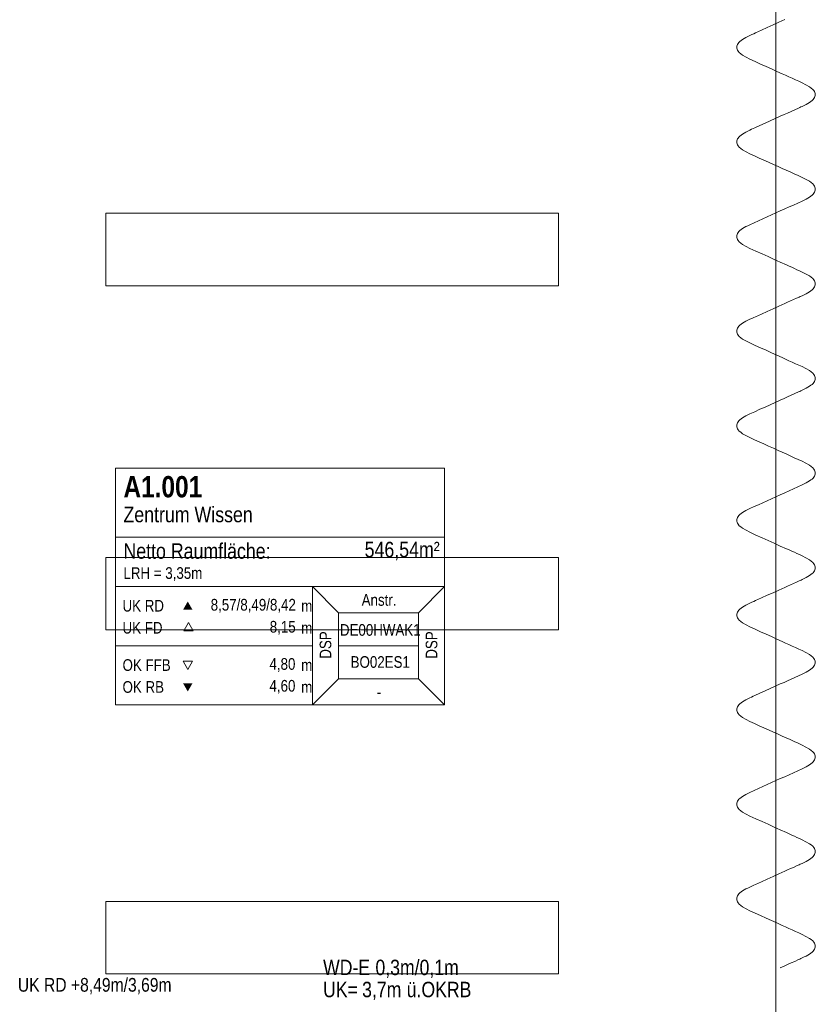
# Model space of a CAD drawing. Extents: x -620 to 300, y 62 to 1107.
# Tile 70 of 109: x -374 to -286, y 607 to 715. Entities that reach past the tile are written whole.
import ezdxf
from ezdxf.lldxf.tags import DXFTag

# ---------------------------------------------------------------- set-up
doc = ezdxf.new("R2010")
doc.units = 0
doc.layers.get('0').update_dxf_attribs({"lineweight": 35})
for name, color, linetype, lineweight, true_color in [('00_Beschriftung UZ', 3, 'Continuous', 13, 0x00ff00), ('30 -34 Innenwände- 11 Durchbruch', 4, 'Continuous', 9, 0x00ffff), ('60- 61 allgemeine Ausstattung- 1 Möbel', 7, 'Continuous', 9, 0x00cccc), ('70 -75 Raumstempel- 1 Raumstempel', 1, 'Continuous', 50, 0xff0000)]:
    doc.layers.add(name, color=color, linetype=linetype, lineweight=lineweight, true_color=true_color)
doc.layers.add('70 -71 Achsen- 1 Gebäudeachsen', color=7, linetype='STRICHPUNKT2-A06G9G5P8I', lineweight=18)
doc.styles.get("Standard").update_dxf_attribs({"font": 'ARIALN.TTF'})
tags = doc.linetypes.add('STRICHPUNKT2-A06G9G5P8I', pattern=[12.7, 6.35, -3.175, 0, -3.175]).pattern_tags.tags
tags[10:11] = [DXFTag(74, 4), DXFTag(75, 0), DXFTag(340, '0'), DXFTag(46, 0.0), DXFTag(50, 0.0), DXFTag(44, 0.0), DXFTag(45, 0.0)]
tags[8:9] = [DXFTag(74, 4), DXFTag(75, 0), DXFTag(340, '0'), DXFTag(46, 0.0), DXFTag(50, 0.0), DXFTag(44, 0.0), DXFTag(45, 0.0)]
tags[6:7] = [DXFTag(74, 4), DXFTag(75, 0), DXFTag(340, '0'), DXFTag(46, 0.0), DXFTag(50, 0.0), DXFTag(44, 0.0), DXFTag(45, 0.0)]
tags[4:5] = [DXFTag(74, 4), DXFTag(75, 0), DXFTag(340, '0'), DXFTag(46, 0.0), DXFTag(50, 0.0), DXFTag(44, 0.0), DXFTag(45, 0.0)]

# ---------------------------------------------------------------- blocks, each defined once
blk = doc.blocks.new('Referenz-A06G9G5R8I')
at = {"layer": '60- 61 allgemeine Ausstattung- 1 Möbel', "color": 0, "linetype": 'Continuous', "ltscale": 0.13}
for p, q in [((-292.09, 714.14), (-291.44, 714.44)), ((-291.44, 714.44), (-290.8, 714.73)), ((-290.8, 714.73), (-290.16, 715.02)), ((-290.16, 715.02), (-289.51, 715.31)), ((-294, 713.24), (-293.81, 713.35)), ((-293.81, 713.35), (-293.6, 713.46)), ((-293.6, 713.46), (-293.37, 713.56)), ((-293.37, 713.56), (-293.16, 713.66)), ((-293.16, 713.66), (-292.94, 713.76)), ((-292.94, 713.76), (-292.73, 713.85)), ((-292.73, 713.85), (-292.09, 714.14)), ((-294.82, 712.26), (-294.81, 712.37)), ((-294.81, 712.15), (-294.82, 712.26)), ((-294.81, 712.37), (-294.78, 712.48)), ((-294.78, 712.48), (-294.73, 712.58)), ((-294.73, 712.58), (-294.66, 712.69)), ((-294.66, 712.69), (-294.57, 712.8)), ((-294.57, 712.8), (-294.46, 712.91)), ((-294.46, 712.91), (-294.33, 713.02)), ((-294.33, 713.02), (-294.17, 713.13)), ((-294.17, 713.13), (-294, 713.24)), ((-294.78, 712.04), (-294.81, 712.15)), ((-294.73, 711.93), (-294.78, 712.04)), ((-294.66, 711.82), (-294.73, 711.93)), ((-294.53, 711.68), (-294.66, 711.82)), ((-294.37, 711.53), (-294.53, 711.68)), ((-294.17, 711.39), (-294.37, 711.53)), ((-293.37, 710.95), (-294.17, 711.39)), ((-292.77, 710.68), (-293.37, 710.95)), ((-292.18, 710.41), (-292.77, 710.68)), ((-291.58, 710.14), (-292.18, 710.41)), ((-290.98, 709.87), (-291.58, 710.14)), ((-290.38, 709.6), (-290.98, 709.87)), ((-289.78, 709.33), (-290.38, 709.6)), ((-289.78, 709.33), (-289.42, 709.17)), ((-289.42, 709.17), (-289.05, 709)), ((-289.05, 709), (-288.68, 708.84)), ((-288.68, 708.84), (-288.32, 708.67)), ((-288.32, 708.67), (-287.95, 708.51)), ((-287.95, 708.51), (-287.59, 708.34)), ((-287.59, 708.34), (-286.78, 707.9)), ((-286.78, 707.9), (-286.59, 707.76)), ((-286.59, 707.76), (-286.42, 707.61)), ((-286.42, 707.61), (-286.3, 707.47)), ((-286.3, 707.47), (-286.23, 707.36)), ((-286.23, 707.36), (-286.18, 707.25)), ((-286.18, 706.82), (-286.23, 706.71)), ((-286.18, 707.25), (-286.15, 707.14)), ((-286.15, 706.93), (-286.18, 706.82)), ((-286.15, 707.14), (-286.14, 707.03)), ((-286.14, 707.03), (-286.15, 706.93)), ((-287.72, 705.67), (-287.85, 705.61)), ((-287.59, 705.73), (-287.72, 705.67)), ((-287.35, 705.84), (-287.59, 705.73)), ((-287.14, 705.95), (-287.35, 705.84)), ((-286.95, 706.05), (-287.14, 705.95)), ((-286.78, 706.16), (-286.95, 706.05)), ((-286.63, 706.27), (-286.78, 706.16)), ((-286.5, 706.38), (-286.63, 706.27)), ((-286.39, 706.49), (-286.5, 706.38)), ((-286.3, 706.6), (-286.39, 706.49)), ((-286.23, 706.71), (-286.3, 706.6)), ((-290.56, 704.39), (-290, 704.64)), ((-289.59, 704.82), (-290, 704.64)), ((-289.19, 705), (-289.59, 704.82)), ((-288.79, 705.18), (-289.19, 705)), ((-288.39, 705.36), (-288.79, 705.18)), ((-287.99, 705.55), (-288.39, 705.36)), ((-287.85, 705.61), (-287.99, 705.55)), ((-292.81, 703.37), (-292.25, 703.62)), ((-292.25, 703.62), (-291.68, 703.88)), ((-291.68, 703.88), (-291.12, 704.13)), ((-291.12, 704.13), (-290.56, 704.39)), ((-294.57, 702.35), (-294.46, 702.46)), ((-294.46, 702.46), (-294.33, 702.57)), ((-294.33, 702.57), (-294.17, 702.68)), ((-294.17, 702.68), (-294, 702.79)), ((-294, 702.79), (-293.81, 702.9)), ((-293.81, 702.9), (-293.6, 703.01)), ((-293.6, 703.01), (-293.37, 703.12)), ((-293.37, 703.12), (-293.18, 703.2)), ((-293.18, 703.2), (-293, 703.28)), ((-293, 703.28), (-292.81, 703.37)), ((-294.82, 701.81), (-294.81, 701.92)), ((-294.81, 701.7), (-294.82, 701.81)), ((-294.81, 701.92), (-294.78, 702.03)), ((-294.78, 701.59), (-294.81, 701.7)), ((-294.78, 702.03), (-294.73, 702.14)), ((-294.73, 701.48), (-294.78, 701.59)), ((-294.73, 702.14), (-294.66, 702.24)), ((-294.66, 701.37), (-294.73, 701.48)), ((-294.66, 702.24), (-294.57, 702.35)), ((-294.53, 701.23), (-294.66, 701.37)), ((-294.37, 701.08), (-294.53, 701.23)), ((-294.17, 700.94), (-294.37, 701.08)), ((-293.37, 700.5), (-294.17, 700.94)), ((-292.85, 700.27), (-293.37, 700.5)), ((-292.33, 700.03), (-292.85, 700.27)), ((-291.81, 699.8), (-292.33, 700.03)), ((-291.29, 699.56), (-291.81, 699.8)), ((-290.77, 699.33), (-291.29, 699.56)), ((-290.25, 699.09), (-290.77, 699.33)), ((-290.25, 699.09), (-289.8, 698.89)), ((-289.8, 698.89), (-289.36, 698.69)), ((-289.36, 698.69), (-288.92, 698.49)), ((-288.92, 698.49), (-288.47, 698.29)), ((-288.47, 698.29), (-288.03, 698.09)), ((-288.03, 698.09), (-287.59, 697.89)), ((-287.59, 697.89), (-286.78, 697.46)), ((-286.78, 697.46), (-286.59, 697.31)), ((-286.59, 697.31), (-286.42, 697.17)), ((-286.42, 697.17), (-286.3, 697.02)), ((-286.3, 697.02), (-286.23, 696.91)), ((-286.5, 695.93), (-286.63, 695.82)), ((-286.39, 696.04), (-286.5, 695.93)), ((-286.3, 696.15), (-286.39, 696.04)), ((-286.23, 696.26), (-286.3, 696.15)), ((-286.23, 696.91), (-286.18, 696.8)), ((-286.18, 696.37), (-286.23, 696.26)), ((-286.18, 696.8), (-286.15, 696.69)), ((-286.15, 696.48), (-286.18, 696.37)), ((-286.15, 696.69), (-286.14, 696.58)), ((-286.14, 696.58), (-286.15, 696.48)), ((-288.55, 694.84), (-289.03, 694.63)), ((-288.07, 695.06), (-288.55, 694.84)), ((-287.91, 695.13), (-288.07, 695.06)), ((-287.75, 695.21), (-287.91, 695.13)), ((-287.59, 695.28), (-287.75, 695.21)), ((-287.35, 695.39), (-287.59, 695.28)), ((-287.14, 695.5), (-287.35, 695.39)), ((-286.95, 695.61), (-287.14, 695.5)), ((-286.78, 695.71), (-286.95, 695.61)), ((-286.63, 695.82), (-286.78, 695.71)), ((-364.48, 693.93), (-314.48, 693.93)), ((-364.48, 685.93), (-364.48, 693.93)), ((-314.48, 693.93), (-314.48, 685.93)), ((-290, 694.19), (-290.48, 693.97)), ((-289.51, 694.41), (-290, 694.19)), ((-289.03, 694.63), (-289.51, 694.41)), ((-314.48, 685.93), (-364.48, 685.93)), ((-364.48, 655.93), (-314.48, 655.93)), ((-364.48, 647.93), (-364.48, 655.93)), ((-314.48, 655.93), (-314.48, 647.93)), ((-314.48, 647.93), (-364.48, 647.93)), ((-364.48, 617.93), (-314.48, 617.93)), ((-364.48, 609.93), (-364.48, 617.93)), ((-314.48, 617.93), (-314.48, 609.93)), ((-314.48, 609.93), (-364.48, 609.93))]:
    blk.add_line(p, q, dxfattribs=at)
at = {"layer": '60- 61 allgemeine Ausstattung- 1 Möbel', "color": 0, "linetype": 'Continuous'}
for p, q in [((-291.44, 693.54), (-290.96, 693.75)), ((-290.96, 693.75), (-290.48, 693.97)), ((-293.6, 692.56), (-293.37, 692.67)), ((-293.37, 692.67), (-293.21, 692.74)), ((-293.21, 692.74), (-293.05, 692.81)), ((-293.05, 692.81), (-292.89, 692.88)), ((-292.89, 692.88), (-292.41, 693.1)), ((-292.41, 693.1), (-291.92, 693.32)), ((-291.92, 693.32), (-291.44, 693.54)), ((-294.81, 691.47), (-294.78, 691.58)), ((-294.78, 691.58), (-294.73, 691.69)), ((-294.73, 691.69), (-294.66, 691.8)), ((-294.66, 691.8), (-294.57, 691.9)), ((-294.57, 691.9), (-294.46, 692.01)), ((-294.46, 692.01), (-294.33, 692.12)), ((-294.33, 692.12), (-294.17, 692.23)), ((-294.17, 692.23), (-294, 692.34)), ((-294, 692.34), (-293.81, 692.45)), ((-293.81, 692.45), (-293.6, 692.56)), ((-294.82, 691.36), (-294.81, 691.47)), ((-294.81, 691.25), (-294.82, 691.36)), ((-294.78, 691.14), (-294.81, 691.25)), ((-294.73, 691.03), (-294.78, 691.14)), ((-294.66, 690.93), (-294.73, 691.03)), ((-294.53, 690.78), (-294.66, 690.93)), ((-294.37, 690.63), (-294.53, 690.78)), ((-294.17, 690.49), (-294.37, 690.63)), ((-293.37, 690.05), (-294.17, 690.49)), ((-292.7, 689.75), (-293.37, 690.05)), ((-292.02, 689.44), (-292.7, 689.75)), ((-291.35, 689.14), (-292.02, 689.44)), ((-290.67, 688.84), (-291.35, 689.14)), ((-290, 688.53), (-290.67, 688.84)), ((-289.32, 688.23), (-290, 688.53)), ((-289.32, 688.23), (-289.03, 688.1)), ((-289.03, 688.1), (-288.74, 687.96)), ((-288.74, 687.96), (-288.45, 687.83)), ((-288.45, 687.83), (-288.16, 687.7)), ((-288.16, 687.7), (-287.87, 687.57)), ((-287.87, 687.57), (-287.59, 687.44)), ((-287.59, 687.44), (-286.78, 687.01)), ((-286.78, 687.01), (-286.59, 686.86)), ((-286.59, 686.86), (-286.42, 686.72)), ((-286.42, 686.72), (-286.3, 686.57)), ((-286.3, 686.57), (-286.23, 686.46)), ((-286.23, 686.46), (-286.18, 686.35)), ((-286.18, 686.35), (-286.15, 686.24)), ((-286.15, 686.24), (-286.14, 686.14)), ((-286.14, 686.14), (-286.15, 686.03)), ((-287.14, 685.05), (-287.35, 684.94)), ((-286.95, 685.16), (-287.14, 685.05)), ((-286.78, 685.27), (-286.95, 685.16)), ((-286.63, 685.37), (-286.78, 685.27)), ((-286.5, 685.48), (-286.63, 685.37)), ((-286.39, 685.59), (-286.5, 685.48)), ((-286.3, 685.7), (-286.39, 685.59)), ((-286.23, 685.81), (-286.3, 685.7)), ((-286.18, 685.92), (-286.23, 685.81)), ((-286.15, 686.03), (-286.18, 685.92)), ((-290.16, 683.67), (-289.51, 683.96)), ((-289.19, 684.1), (-289.51, 683.96)), ((-288.87, 684.25), (-289.19, 684.1)), ((-288.55, 684.39), (-288.87, 684.25)), ((-288.23, 684.54), (-288.55, 684.39)), ((-287.91, 684.68), (-288.23, 684.54)), ((-287.8, 684.73), (-287.91, 684.68)), ((-287.69, 684.78), (-287.8, 684.73)), ((-287.59, 684.83), (-287.69, 684.78)), ((-287.35, 684.94), (-287.59, 684.83)), ((-292.09, 682.8), (-291.44, 683.09)), ((-291.44, 683.09), (-290.8, 683.38)), ((-290.8, 683.38), (-290.16, 683.67)), ((-294.33, 681.67), (-294.17, 681.78)), ((-294.17, 681.78), (-294, 681.89)), ((-294, 681.89), (-293.81, 682)), ((-293.81, 682), (-293.6, 682.11)), ((-293.6, 682.11), (-293.37, 682.22)), ((-293.37, 682.22), (-293.16, 682.31)), ((-293.16, 682.31), (-292.94, 682.41)), ((-292.94, 682.41), (-292.73, 682.51)), ((-292.73, 682.51), (-292.09, 682.8)), ((-294.82, 680.91), (-294.81, 681.02)), ((-294.81, 680.8), (-294.82, 680.91)), ((-294.81, 681.02), (-294.78, 681.13)), ((-294.78, 680.69), (-294.81, 680.8)), ((-294.78, 681.13), (-294.73, 681.24)), ((-294.73, 680.58), (-294.78, 680.69)), ((-294.73, 681.24), (-294.66, 681.35)), ((-294.66, 681.35), (-294.57, 681.46)), ((-294.57, 681.46), (-294.46, 681.56)), ((-294.46, 681.56), (-294.33, 681.67)), ((-294.66, 680.48), (-294.73, 680.58)), ((-294.53, 680.33), (-294.66, 680.48)), ((-294.37, 680.19), (-294.53, 680.33)), ((-294.17, 680.04), (-294.37, 680.19)), ((-293.37, 679.61), (-294.17, 680.04)), ((-292.77, 679.34), (-293.37, 679.61)), ((-292.18, 679.07), (-292.77, 679.34)), ((-291.58, 678.8), (-292.18, 679.07)), ((-290.98, 678.53), (-291.58, 678.8)), ((-290.38, 678.26), (-290.98, 678.53)), ((-289.78, 677.99), (-290.38, 678.26)), ((-289.78, 677.99), (-289.42, 677.82)), ((-289.42, 677.82), (-289.05, 677.65)), ((-289.05, 677.65), (-288.68, 677.49)), ((-288.68, 677.49), (-288.32, 677.32)), ((-288.32, 677.32), (-287.95, 677.16)), ((-287.95, 677.16), (-287.59, 676.99)), ((-287.59, 676.99), (-286.78, 676.56)), ((-286.78, 676.56), (-286.59, 676.41)), ((-286.59, 676.41), (-286.42, 676.27)), ((-286.42, 676.27), (-286.3, 676.12)), ((-286.3, 675.25), (-286.39, 675.14)), ((-286.3, 676.12), (-286.23, 676.01)), ((-286.23, 675.36), (-286.3, 675.25)), ((-286.23, 676.01), (-286.18, 675.9)), ((-286.18, 675.47), (-286.23, 675.36)), ((-286.18, 675.9), (-286.15, 675.8)), ((-286.15, 675.58), (-286.18, 675.47)), ((-286.15, 675.8), (-286.14, 675.69)), ((-286.14, 675.69), (-286.15, 675.58)), ((-287.99, 674.2), (-288.39, 674.02)), ((-287.85, 674.26), (-287.99, 674.2)), ((-287.72, 674.32), (-287.85, 674.26)), ((-287.59, 674.38), (-287.72, 674.32)), ((-287.35, 674.49), (-287.59, 674.38)), ((-287.14, 674.6), (-287.35, 674.49)), ((-286.95, 674.71), (-287.14, 674.6)), ((-286.78, 674.82), (-286.95, 674.71)), ((-286.63, 674.93), (-286.78, 674.82)), ((-286.5, 675.03), (-286.63, 674.93)), ((-286.39, 675.14), (-286.5, 675.03)), ((-290.56, 673.04), (-290, 673.29)), ((-289.59, 673.47), (-290, 673.29)), ((-289.19, 673.66), (-289.59, 673.47)), ((-288.79, 673.84), (-289.19, 673.66)), ((-288.39, 674.02), (-288.79, 673.84)), ((-293, 671.94), (-292.81, 672.02)), ((-292.81, 672.02), (-292.25, 672.28)), ((-292.25, 672.28), (-291.68, 672.53)), ((-291.68, 672.53), (-291.12, 672.78)), ((-291.12, 672.78), (-290.56, 673.04)), ((-294.73, 670.79), (-294.66, 670.9)), ((-294.66, 670.9), (-294.57, 671.01)), ((-294.57, 671.01), (-294.46, 671.12)), ((-294.46, 671.12), (-294.33, 671.22)), ((-294.33, 671.22), (-294.17, 671.33)), ((-294.17, 671.33), (-294, 671.44)), ((-294, 671.44), (-293.81, 671.55)), ((-293.81, 671.55), (-293.6, 671.66)), ((-293.6, 671.66), (-293.37, 671.77)), ((-293.37, 671.77), (-293.18, 671.85)), ((-293.18, 671.85), (-293, 671.94)), ((-294.82, 670.46), (-294.81, 670.57)), ((-294.81, 670.35), (-294.82, 670.46)), ((-294.81, 670.57), (-294.78, 670.68)), ((-294.78, 670.24), (-294.81, 670.35)), ((-294.78, 670.68), (-294.73, 670.79)), ((-294.73, 670.14), (-294.78, 670.24)), ((-294.66, 670.03), (-294.73, 670.14)), ((-294.53, 669.88), (-294.66, 670.03)), ((-294.37, 669.74), (-294.53, 669.88)), ((-294.17, 669.59), (-294.37, 669.74)), ((-293.37, 669.16), (-294.17, 669.59)), ((-292.85, 668.92), (-293.37, 669.16)), ((-292.33, 668.69), (-292.85, 668.92)), ((-291.81, 668.45), (-292.33, 668.69)), ((-291.29, 668.22), (-291.81, 668.45)), ((-290.77, 667.98), (-291.29, 668.22)), ((-290.25, 667.75), (-290.77, 667.98)), ((-290.25, 667.75), (-289.8, 667.55)), ((-289.8, 667.55), (-289.36, 667.35)), ((-289.36, 667.35), (-288.92, 667.14)), ((-288.92, 667.14), (-288.47, 666.94)), ((-288.47, 666.94), (-288.03, 666.74)), ((-288.03, 666.74), (-287.59, 666.54)), ((-287.59, 666.54), (-286.78, 666.11)), ((-286.78, 666.11), (-286.59, 665.96)), ((-286.59, 665.96), (-286.42, 665.82)), ((-286.42, 665.82), (-286.3, 665.67)), ((-286.3, 665.67), (-286.23, 665.56)), ((-286.23, 665.56), (-286.18, 665.46)), ((-286.18, 665.46), (-286.15, 665.35)), ((-286.78, 664.37), (-286.95, 664.26)), ((-286.63, 664.48), (-286.78, 664.37)), ((-286.5, 664.58), (-286.63, 664.48)), ((-286.39, 664.69), (-286.5, 664.58)), ((-286.3, 664.8), (-286.39, 664.69)), ((-286.23, 664.91), (-286.3, 664.8)), ((-286.18, 665.02), (-286.23, 664.91)), ((-286.15, 665.13), (-286.18, 665.02)), ((-286.15, 665.35), (-286.14, 665.24)), ((-286.14, 665.24), (-286.15, 665.13)), ((-289.03, 663.28), (-289.51, 663.06)), ((-288.55, 663.5), (-289.03, 663.28)), ((-288.07, 663.71), (-288.55, 663.5)), ((-287.91, 663.79), (-288.07, 663.71)), ((-287.75, 663.86), (-287.91, 663.79)), ((-287.59, 663.93), (-287.75, 663.86)), ((-287.35, 664.04), (-287.59, 663.93)), ((-287.14, 664.15), (-287.35, 664.04)), ((-286.95, 664.26), (-287.14, 664.15)), ((-291.92, 661.97), (-291.44, 662.19)), ((-291.44, 662.19), (-290.96, 662.41)), ((-290.96, 662.41), (-290.48, 662.63)), ((-290, 662.84), (-290.48, 662.63)), ((-289.51, 663.06), (-290, 662.84)), ((-294, 660.99), (-293.81, 661.1)), ((-293.81, 661.1), (-293.6, 661.21)), ((-293.6, 661.21), (-293.37, 661.32)), ((-293.37, 661.32), (-293.21, 661.39)), ((-293.21, 661.39), (-293.05, 661.46)), ((-293.05, 661.46), (-292.89, 661.54)), ((-292.89, 661.54), (-292.41, 661.75)), ((-292.41, 661.75), (-291.92, 661.97)), ((-294.82, 660.01), (-294.81, 660.12)), ((-294.81, 659.9), (-294.82, 660.01)), ((-294.81, 660.12), (-294.78, 660.23)), ((-294.78, 660.23), (-294.73, 660.34)), ((-294.73, 660.34), (-294.66, 660.45)), ((-294.66, 660.45), (-294.57, 660.56)), ((-294.57, 660.56), (-294.46, 660.67)), ((-294.46, 660.67), (-294.33, 660.78)), ((-294.33, 660.78), (-294.17, 660.88)), ((-294.17, 660.88), (-294, 660.99)), ((-294.78, 659.8), (-294.81, 659.9)), ((-294.73, 659.69), (-294.78, 659.8)), ((-294.66, 659.58), (-294.73, 659.69)), ((-294.53, 659.43), (-294.66, 659.58)), ((-294.37, 659.29), (-294.53, 659.43)), ((-294.17, 659.14), (-294.37, 659.29)), ((-293.37, 658.71), (-294.17, 659.14)), ((-292.7, 658.4), (-293.37, 658.71)), ((-292.02, 658.1), (-292.7, 658.4)), ((-291.35, 657.79), (-292.02, 658.1)), ((-290.67, 657.49), (-291.35, 657.79)), ((-290, 657.18), (-290.67, 657.49)), ((-289.32, 656.88), (-290, 657.18)), ((-289.32, 656.88), (-289.03, 656.75)), ((-289.03, 656.75), (-288.74, 656.62)), ((-288.74, 656.62), (-288.45, 656.49)), ((-288.45, 656.49), (-288.16, 656.36)), ((-288.16, 656.36), (-287.87, 656.23)), ((-287.87, 656.23), (-287.59, 656.1)), ((-287.59, 656.1), (-286.78, 655.66)), ((-286.78, 655.66), (-286.59, 655.51)), ((-286.59, 655.51), (-286.42, 655.37)), ((-286.42, 655.37), (-286.3, 655.22)), ((-286.3, 655.22), (-286.23, 655.12)), ((-286.23, 655.12), (-286.18, 655.01)), ((-286.18, 654.57), (-286.23, 654.46)), ((-286.18, 655.01), (-286.15, 654.9)), ((-286.15, 654.68), (-286.18, 654.57)), ((-286.15, 654.9), (-286.14, 654.79)), ((-286.14, 654.79), (-286.15, 654.68)), ((-287.59, 653.48), (-287.69, 653.43)), ((-287.35, 653.59), (-287.59, 653.48)), ((-287.14, 653.7), (-287.35, 653.59)), ((-286.95, 653.81), (-287.14, 653.7)), ((-286.78, 653.92), (-286.95, 653.81)), ((-286.63, 654.03), (-286.78, 653.92)), ((-286.5, 654.14), (-286.63, 654.03)), ((-286.39, 654.24), (-286.5, 654.14)), ((-286.3, 654.35), (-286.39, 654.24)), ((-286.23, 654.46), (-286.3, 654.35)), ((-290.16, 652.32), (-289.51, 652.61)), ((-289.19, 652.76), (-289.51, 652.61)), ((-288.87, 652.9), (-289.19, 652.76)), ((-288.55, 653.05), (-288.87, 652.9)), ((-288.23, 653.19), (-288.55, 653.05)), ((-287.91, 653.34), (-288.23, 653.19)), ((-287.8, 653.39), (-287.91, 653.34)), ((-287.69, 653.43), (-287.8, 653.39)), ((-292.73, 651.16), (-292.09, 651.45)), ((-292.09, 651.45), (-291.44, 651.74)), ((-291.44, 651.74), (-290.8, 652.03)), ((-290.8, 652.03), (-290.16, 652.32)), ((-294.57, 650.11), (-294.46, 650.22)), ((-294.46, 650.22), (-294.33, 650.33)), ((-294.33, 650.33), (-294.17, 650.44)), ((-294.17, 650.44), (-294, 650.54)), ((-294, 650.54), (-293.81, 650.65)), ((-293.81, 650.65), (-293.6, 650.76)), ((-293.6, 650.76), (-293.37, 650.87)), ((-293.37, 650.87), (-293.16, 650.97)), ((-293.16, 650.97), (-292.94, 651.06)), ((-292.94, 651.06), (-292.73, 651.16)), ((-294.82, 649.56), (-294.81, 649.67)), ((-294.81, 649.46), (-294.82, 649.56)), ((-294.81, 649.67), (-294.78, 649.78)), ((-294.78, 649.35), (-294.81, 649.46)), ((-294.78, 649.78), (-294.73, 649.89)), ((-294.73, 649.24), (-294.78, 649.35)), ((-294.73, 649.89), (-294.66, 650)), ((-294.66, 649.13), (-294.73, 649.24)), ((-294.66, 650), (-294.57, 650.11)), ((-294.53, 648.98), (-294.66, 649.13)), ((-294.37, 648.84), (-294.53, 648.98)), ((-294.17, 648.69), (-294.37, 648.84)), ((-293.37, 648.26), (-294.17, 648.69)), ((-292.77, 647.99), (-293.37, 648.26)), ((-292.18, 647.72), (-292.77, 647.99)), ((-291.58, 647.45), (-292.18, 647.72)), ((-290.98, 647.18), (-291.58, 647.45)), ((-290.38, 646.91), (-290.98, 647.18)), ((-289.78, 646.64), (-290.38, 646.91)), ((-289.78, 646.64), (-289.42, 646.47)), ((-289.42, 646.47), (-289.05, 646.31)), ((-289.05, 646.31), (-288.68, 646.14)), ((-288.68, 646.14), (-288.32, 645.98)), ((-288.32, 645.98), (-287.95, 645.81)), ((-287.95, 645.81), (-287.59, 645.65)), ((-287.59, 645.65), (-286.78, 645.21)), ((-286.78, 645.21), (-286.59, 645.07)), ((-286.59, 645.07), (-286.42, 644.92)), ((-286.42, 644.92), (-286.3, 644.78)), ((-286.39, 643.8), (-286.5, 643.69)), ((-286.3, 643.9), (-286.39, 643.8)), ((-286.3, 644.78), (-286.23, 644.67)), ((-286.23, 644.01), (-286.3, 643.9)), ((-286.23, 644.67), (-286.18, 644.56)), ((-286.18, 644.12), (-286.23, 644.01)), ((-286.18, 644.56), (-286.15, 644.45)), ((-286.15, 644.23), (-286.18, 644.12)), ((-286.15, 644.45), (-286.14, 644.34)), ((-286.14, 644.34), (-286.15, 644.23)), ((-288.39, 642.67), (-288.79, 642.49)), ((-287.99, 642.85), (-288.39, 642.67)), ((-287.85, 642.91), (-287.99, 642.85)), ((-287.72, 642.97), (-287.85, 642.91)), ((-287.59, 643.03), (-287.72, 642.97)), ((-287.35, 643.14), (-287.59, 643.03)), ((-287.14, 643.25), (-287.35, 643.14)), ((-286.95, 643.36), (-287.14, 643.25)), ((-286.78, 643.47), (-286.95, 643.36)), ((-286.63, 643.58), (-286.78, 643.47)), ((-286.5, 643.69), (-286.63, 643.58)), ((-291.12, 641.44), (-290.56, 641.69)), ((-290.56, 641.69), (-290, 641.95)), ((-289.59, 642.13), (-290, 641.95)), ((-289.19, 642.31), (-289.59, 642.13)), ((-288.79, 642.49), (-289.19, 642.31)), ((-293.37, 640.42), (-293.18, 640.51)), ((-293.18, 640.51), (-293, 640.59)), ((-293, 640.59), (-292.81, 640.68)), ((-292.81, 640.68), (-292.25, 640.93)), ((-292.25, 640.93), (-291.68, 641.18)), ((-291.68, 641.18), (-291.12, 641.44)), ((-294.78, 639.33), (-294.73, 639.44)), ((-294.73, 639.44), (-294.66, 639.55)), ((-294.66, 639.55), (-294.57, 639.66)), ((-294.57, 639.66), (-294.46, 639.77)), ((-294.46, 639.77), (-294.33, 639.88)), ((-294.33, 639.88), (-294.17, 639.99)), ((-294.17, 639.99), (-294, 640.1)), ((-294, 640.1), (-293.81, 640.2)), ((-293.81, 640.2), (-293.6, 640.31)), ((-293.6, 640.31), (-293.37, 640.42)), ((-294.82, 639.12), (-294.81, 639.22)), ((-294.81, 639.01), (-294.82, 639.12)), ((-294.81, 639.22), (-294.78, 639.33)), ((-294.78, 638.9), (-294.81, 639.01)), ((-294.73, 638.79), (-294.78, 638.9)), ((-294.66, 638.68), (-294.73, 638.79)), ((-294.53, 638.54), (-294.66, 638.68)), ((-294.37, 638.39), (-294.53, 638.54)), ((-294.17, 638.24), (-294.37, 638.39)), ((-293.37, 637.81), (-294.17, 638.24)), ((-292.85, 637.57), (-293.37, 637.81)), ((-292.33, 637.34), (-292.85, 637.57)), ((-291.81, 637.1), (-292.33, 637.34)), ((-291.29, 636.87), (-291.81, 637.1)), ((-290.77, 636.63), (-291.29, 636.87)), ((-290.25, 636.4), (-290.77, 636.63)), ((-290.25, 636.4), (-289.8, 636.2)), ((-289.8, 636.2), (-289.36, 636)), ((-289.36, 636), (-288.92, 635.8)), ((-288.92, 635.8), (-288.47, 635.6)), ((-288.47, 635.6), (-288.03, 635.4)), ((-288.03, 635.4), (-287.59, 635.2)), ((-287.59, 635.2), (-286.78, 634.76)), ((-286.78, 634.76), (-286.59, 634.62)), ((-286.59, 634.62), (-286.42, 634.47)), ((-286.42, 634.47), (-286.3, 634.33)), ((-286.3, 634.33), (-286.23, 634.22)), ((-286.23, 634.22), (-286.18, 634.11)), ((-286.18, 634.11), (-286.15, 634)), ((-286.15, 634), (-286.14, 633.89)), ((-286.95, 632.91), (-287.14, 632.8)), ((-286.78, 633.02), (-286.95, 632.91)), ((-286.63, 633.13), (-286.78, 633.02)), ((-286.5, 633.24), (-286.63, 633.13)), ((-286.39, 633.35), (-286.5, 633.24)), ((-286.3, 633.46), (-286.39, 633.35)), ((-286.23, 633.56), (-286.3, 633.46)), ((-286.18, 633.67), (-286.23, 633.56)), ((-286.15, 633.78), (-286.18, 633.67)), ((-286.14, 633.89), (-286.15, 633.78)), ((-289.03, 631.93), (-289.51, 631.71)), ((-288.55, 632.15), (-289.03, 631.93)), ((-288.07, 632.37), (-288.55, 632.15)), ((-287.91, 632.44), (-288.07, 632.37)), ((-287.75, 632.51), (-287.91, 632.44)), ((-287.59, 632.58), (-287.75, 632.51)), ((-287.35, 632.69), (-287.59, 632.58)), ((-287.14, 632.8), (-287.35, 632.69)), ((-291.92, 630.63), (-291.44, 630.84)), ((-291.44, 630.84), (-290.96, 631.06)), ((-290.96, 631.06), (-290.48, 631.28)), ((-290, 631.5), (-290.48, 631.28)), ((-289.51, 631.71), (-290, 631.5)), ((-294.17, 629.54), (-294, 629.65)), ((-294, 629.65), (-293.81, 629.75)), ((-293.81, 629.75), (-293.6, 629.86)), ((-293.6, 629.86), (-293.37, 629.97)), ((-293.37, 629.97), (-293.21, 630.05)), ((-293.21, 630.05), (-293.05, 630.12)), ((-293.05, 630.12), (-292.89, 630.19)), ((-292.89, 630.19), (-292.41, 630.41)), ((-292.41, 630.41), (-291.92, 630.63)), ((-294.82, 628.67), (-294.81, 628.78)), ((-294.81, 628.56), (-294.82, 628.67)), ((-294.81, 628.78), (-294.78, 628.88)), ((-294.78, 628.45), (-294.81, 628.56)), ((-294.78, 628.88), (-294.73, 628.99)), ((-294.73, 628.99), (-294.66, 629.1)), ((-294.66, 629.1), (-294.57, 629.21)), ((-294.57, 629.21), (-294.46, 629.32)), ((-294.46, 629.32), (-294.33, 629.43)), ((-294.33, 629.43), (-294.17, 629.54)), ((-294.73, 628.34), (-294.78, 628.45)), ((-294.66, 628.23), (-294.73, 628.34)), ((-294.53, 628.09), (-294.66, 628.23)), ((-294.37, 627.94), (-294.53, 628.09)), ((-294.17, 627.8), (-294.37, 627.94)), ((-293.37, 627.36), (-294.17, 627.8)), ((-292.7, 627.06), (-293.37, 627.36)), ((-292.02, 626.75), (-292.7, 627.06)), ((-291.35, 626.45), (-292.02, 626.75)), ((-290.67, 626.14), (-291.35, 626.45)), ((-290, 625.84), (-290.67, 626.14)), ((-289.32, 625.53), (-290, 625.84)), ((-289.32, 625.53), (-289.03, 625.4)), ((-289.03, 625.4), (-288.74, 625.27)), ((-288.74, 625.27), (-288.45, 625.14)), ((-288.45, 625.14), (-288.16, 625.01)), ((-288.16, 625.01), (-287.87, 624.88)), ((-287.87, 624.88), (-287.59, 624.75)), ((-287.59, 624.75), (-286.78, 624.31)), ((-286.78, 624.31), (-286.59, 624.17)), ((-286.59, 624.17), (-286.42, 624.02)), ((-286.42, 624.02), (-286.3, 623.88)), ((-286.3, 623.88), (-286.23, 623.77)), ((-286.23, 623.12), (-286.3, 623.01)), ((-286.23, 623.77), (-286.18, 623.66)), ((-286.18, 623.22), (-286.23, 623.12)), ((-286.18, 623.66), (-286.15, 623.55)), ((-286.15, 623.33), (-286.18, 623.22)), ((-286.15, 623.55), (-286.14, 623.44)), ((-286.14, 623.44), (-286.15, 623.33)), ((-287.91, 621.99), (-288.23, 621.85)), ((-287.8, 622.04), (-287.91, 621.99)), ((-287.69, 622.09), (-287.8, 622.04)), ((-287.59, 622.14), (-287.69, 622.09)), ((-287.35, 622.24), (-287.59, 622.14)), ((-287.14, 622.35), (-287.35, 622.24)), ((-286.95, 622.46), (-287.14, 622.35)), ((-286.78, 622.57), (-286.95, 622.46)), ((-286.63, 622.68), (-286.78, 622.57)), ((-286.5, 622.79), (-286.63, 622.68)), ((-286.39, 622.9), (-286.5, 622.79)), ((-286.3, 623.01), (-286.39, 622.9)), ((-290.8, 620.68), (-290.16, 620.97)), ((-290.16, 620.97), (-289.51, 621.27)), ((-289.19, 621.41), (-289.51, 621.27)), ((-288.87, 621.56), (-289.19, 621.41)), ((-288.55, 621.7), (-288.87, 621.56)), ((-288.23, 621.85), (-288.55, 621.7)), ((-292.94, 619.72), (-292.73, 619.81)), ((-292.73, 619.81), (-292.09, 620.1)), ((-292.09, 620.1), (-291.44, 620.39)), ((-291.44, 620.39), (-290.8, 620.68)), ((-294.66, 618.65), (-294.57, 618.76)), ((-294.57, 618.76), (-294.46, 618.87)), ((-294.46, 618.87), (-294.33, 618.98)), ((-294.33, 618.98), (-294.17, 619.09)), ((-294.17, 619.09), (-294, 619.2)), ((-294, 619.2), (-293.81, 619.31)), ((-293.81, 619.31), (-293.6, 619.41)), ((-293.6, 619.41), (-293.37, 619.52)), ((-293.37, 619.52), (-293.16, 619.62)), ((-293.16, 619.62), (-292.94, 619.72)), ((-294.82, 618.22), (-294.81, 618.33)), ((-294.81, 618.11), (-294.82, 618.22)), ((-294.81, 618.33), (-294.78, 618.44)), ((-294.78, 618), (-294.81, 618.11)), ((-294.78, 618.44), (-294.73, 618.54)), ((-294.73, 617.89), (-294.78, 618)), ((-294.73, 618.54), (-294.66, 618.65)), ((-294.66, 617.78), (-294.73, 617.89)), ((-294.53, 617.64), (-294.66, 617.78)), ((-294.37, 617.49), (-294.53, 617.64)), ((-294.17, 617.35), (-294.37, 617.49)), ((-293.37, 616.91), (-294.17, 617.35)), ((-292.77, 616.64), (-293.37, 616.91)), ((-292.18, 616.37), (-292.77, 616.64)), ((-291.58, 616.1), (-292.18, 616.37)), ((-290.98, 615.83), (-291.58, 616.1)), ((-290.38, 615.56), (-290.98, 615.83)), ((-289.78, 615.29), (-290.38, 615.56)), ((-289.78, 615.29), (-289.42, 615.13)), ((-289.42, 615.13), (-289.05, 614.96)), ((-289.05, 614.96), (-288.68, 614.8)), ((-288.68, 614.8), (-288.32, 614.63)), ((-288.32, 614.63), (-287.95, 614.46)), ((-287.95, 614.46), (-287.59, 614.3)), ((-287.59, 614.3), (-286.78, 613.86)), ((-286.78, 613.86), (-286.59, 613.72)), ((-286.59, 613.72), (-286.42, 613.57)), ((-286.42, 613.57), (-286.3, 613.43)), ((-286.3, 613.43), (-286.23, 613.32)), ((-286.23, 613.32), (-286.18, 613.21)), ((-286.63, 612.23), (-286.78, 612.12)), ((-286.5, 612.34), (-286.63, 612.23)), ((-286.39, 612.45), (-286.5, 612.34)), ((-286.3, 612.56), (-286.39, 612.45)), ((-286.23, 612.67), (-286.3, 612.56)), ((-286.18, 612.78), (-286.23, 612.67)), ((-286.18, 613.21), (-286.15, 613.1)), ((-286.15, 612.88), (-286.18, 612.78)), ((-286.15, 613.1), (-286.14, 612.99)), ((-286.14, 612.99), (-286.15, 612.88)), ((-288.79, 611.14), (-289.19, 610.96)), ((-288.39, 611.32), (-288.79, 611.14)), ((-287.99, 611.51), (-288.39, 611.32)), ((-287.85, 611.57), (-287.99, 611.51)), ((-287.72, 611.63), (-287.85, 611.57)), ((-287.59, 611.69), (-287.72, 611.63)), ((-287.35, 611.8), (-287.59, 611.69)), ((-287.14, 611.9), (-287.35, 611.8)), ((-286.95, 612.01), (-287.14, 611.9)), ((-286.78, 612.12), (-286.95, 612.01)), ((-289.59, 610.78), (-290, 610.6)), ((-289.19, 610.96), (-289.59, 610.78))]:
    blk.add_line(p, q, dxfattribs=at)
at = {"layer": '70 -71 Achsen- 1 Gebäudeachsen', "color": 0, "linetype": 'STRICHPUNKT2-A06G9G5P8I', "ltscale": 0.18}
blk.add_line((-290.48, 1075.87), (-290.48, 76.43), dxfattribs=at)
at = {"layer": '70 -75 Raumstempel- 1 Raumstempel', "color": 0, "lineweight": 9}
for p, q in [((-363.39, 665.77), (-363.39, 639.63)), ((-327.06, 665.77), (-363.39, 665.77)), ((-327.06, 639.63), (-327.06, 665.77)), ((-327.06, 658.17), (-363.39, 658.17)), ((-363.39, 652.7), (-341.66, 652.7)), ((-338.77, 649.8), (-341.66, 652.7)), ((-327.06, 652.7), (-341.66, 652.7)), ((-341.66, 652.7), (-341.66, 639.63)), ((-329.95, 649.8), (-327.06, 652.7)), ((-338.77, 642.52), (-338.77, 649.8)), ((-338.77, 649.8), (-329.95, 649.8)), ((-329.95, 642.52), (-329.95, 649.8)), ((-355.35, 648.74), (-355.87, 647.83)), ((-354.83, 647.83), (-355.35, 648.74)), ((-355.87, 647.83), (-354.83, 647.83)), ((-363.39, 646.16), (-341.66, 646.16)), ((-329.95, 646.16), (-338.77, 646.16)), ((-355.42, 643.56), (-355.94, 644.46)), ((-355.94, 644.46), (-354.9, 644.46)), ((-354.9, 644.46), (-355.42, 643.56)), ((-338.77, 642.52), (-341.66, 639.63)), ((-338.77, 642.52), (-329.95, 642.52)), ((-329.95, 642.52), (-327.06, 639.63)), ((-327.06, 639.63), (-363.39, 639.63))]:
    blk.add_line(p, q, dxfattribs=at)
at = {"layer": '70 -75 Raumstempel- 1 Raumstempel', "color": 0, "lineweight": 0}
for points in [[(-354.9, 650.15), (-355.42, 651.06), (-355.94, 650.15)], [(-354.9, 642.02), (-355.42, 641.12), (-355.94, 642.02)]]:
    blk.add_solid(points, dxfattribs=at)
at = {"layer": '00_Beschriftung UZ', "color": 0, "linetype": 'ByBlock', "lineweight": 5, "ltscale": 0.13, "insert": (-374.18, 609.48), "char_height": 1.5103, "attachment_point": 1}
blk.add_mtext('{\\fArial Narrow;UK RD +8,49m/3,69m}', dxfattribs=at)
at = {"layer": '30 -34 Innenwände- 11 Durchbruch', "color": 0, "linetype": 'Continuous', "ltscale": 0.13, "char_height": 1.7, "attachment_point": 1}
for s, insert in [('{\\fArial Narrow;WD-E}', (-340.48, 611.5)), ('{\\fArial Narrow;0,3m/0,1m}', (-334.7, 611.5)), ('{\\fArial Narrow;UK=}', (-340.48, 609.06)), ('{\\fArial Narrow;3,7m}', (-336.17, 609.06)), ('{\\fArial Narrow;ü.OKRB}', (-331.25, 609.06))]:
    blk.add_mtext(s, dxfattribs=dict(at, insert=insert))
at = {"layer": '70 -75 Raumstempel- 1 Raumstempel', "color": 0, "linetype": 'Continuous', "ltscale": 0.5, "attachment_point": 1}
for s, insert, char_height, rotation in [('{\\fArial Narrow|b1|i0;A1.001}', (-362.52, 664.91), 2.3536, 0), ('{\\fArial Narrow;Zentrum Wissen}', (-362.52, 661.52), 1.7117, 0), ('{\\fArial Narrow;546,54m²}', (-335.89, 657.65), 1.7117, 0), ('{\\fArial Narrow;Netto Raumfläche:}', (-362.52, 657.49), 1.7117, 0), ('{\\fArial Narrow;LRH = 3,35m}', (-362.52, 654.84), 1.2838, 0), ('{\\fArial Narrow;8,57/8,49/8,42}', (-352.89, 651.34), 1.2838, 0), ('{\\fArial Narrow;Anstr.}', (-336.22, 651.87), 1.2838, 0), ('{\\fArial Narrow;UK RD}', (-362.62, 651.23), 1.2838, 0), ('{\\fArial Narrow;m}', (-342.9, 651.22), 1.2838, 0), ('{\\fArial Narrow;UK FD}', (-362.62, 648.8), 1.2838, 0), ('{\\fArial Narrow;8,15}', (-346.37, 648.91), 1.2838, 0), ('{\\fArial Narrow;m}', (-342.9, 648.79), 1.2838, 0), ('{\\fArial Narrow;DE00HWAK1}', (-338.62, 648.56), 1.2838, 0), ('{\\fArial Narrow;DSP}', (-340.86, 644.74), 1.2838, 90), ('{\\fArial Narrow;DSP}', (-329.15, 644.74), 1.2838, 90), ('{\\fArial Narrow;4,80}', (-346.4, 644.8), 1.2838, 0), ('{\\fArial Narrow;BO02ES1}', (-337.44, 645.02), 1.2838, 0), ('{\\fArial Narrow;OK FFB}', (-362.62, 644.68), 1.2838, 0), ('{\\fArial Narrow;m}', (-342.9, 644.68), 1.2838, 0), ('{\\fArial Narrow;OK RB}', (-362.62, 642.26), 1.2838, 0), ('{\\fArial Narrow;4,60}', (-346.4, 642.39), 1.2838, 0), ('{\\fArial Narrow;m}', (-342.9, 642.26), 1.2838, 0), ('{\\fArial Narrow;-}', (-334.56, 641.7), 1.2838, 0)]:
    blk.add_mtext(s, dxfattribs=dict(at, insert=insert, char_height=char_height, rotation=rotation))

msp = doc.modelspace()

# ---------------------------------------------------------------- block references
at = {"color": 8, "lineweight": 25, "ltscale": 0.25, "true_color": 0x808080}
msp.add_blockref('Referenz-A06G9G5R8I', (0, 0), dxfattribs=at)

doc.saveas('drawing.dxf')
